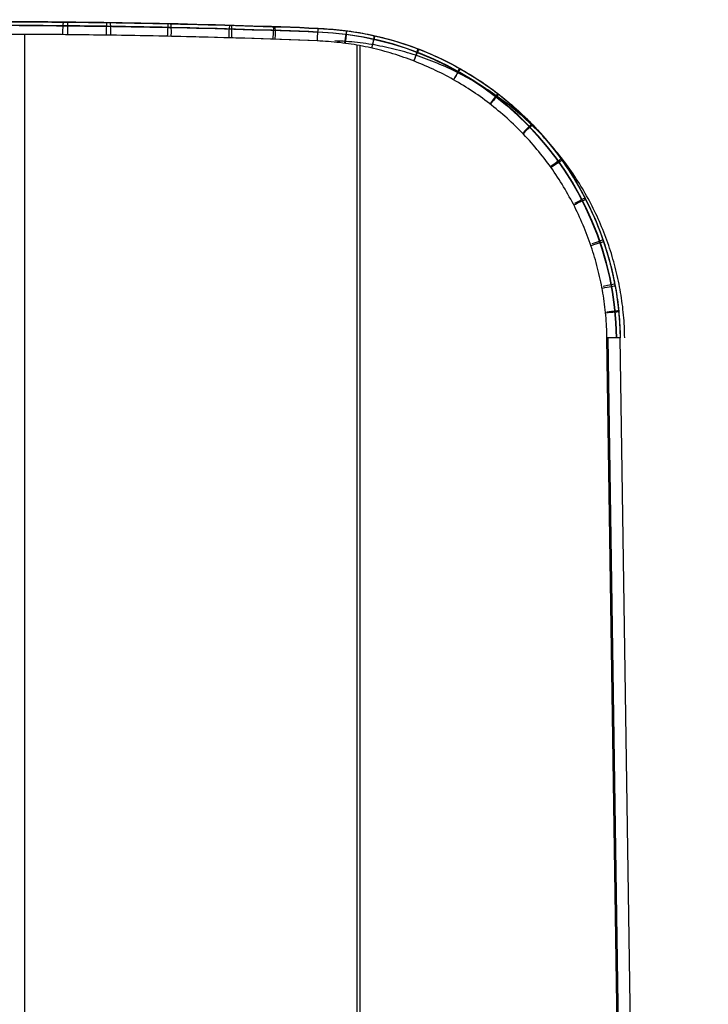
# Model space of a CAD drawing. Extents: x -19 to 1160, y -2382 to -1354.
# Tile 61 of 69: x 574 to 629, y -1432 to -1354. Entities that reach past the tile are written whole.
import ezdxf

# ---------------------------------------------------------------- set-up
doc = ezdxf.new("R2010")
doc.units = 0
doc.layers.add('1', color=7, linetype='CONTINUOUS')

msp = doc.modelspace()

# ---------------------------------------------------------------- linework, layer by layer
at = {"layer": '1', "color": 7}
for p, q in [((574.72, -1844.471, 55.204), (574.72, -1354.978, 55.204)), ((598.027, -1354.498, 57.424), (598.027, -1354.498, 64.434)), ((601.116, -1849.471, 65.599), (601.116, -1355.834, 65.599)), ((601.366, -1844.471, 56.6), (601.366, -1355.853, 56.6)), ((627.982, -1849.471, 67.007), (620.975, -1379.12, 66.64)), ((628.035, -1849.471, 67.009), (621.027, -1379.119, 66.642)), ((628.012, -1844.471, 57.997), (621.08, -1379.12, 57.633)), ((622.026, -1379.105, 65.642), (622.027, -1379.105, 58.632)), ((629.035, -1849.456, 66.009), (622.026, -1379.105, 65.642)), ((628.96, -1844.456, 58.995), (622.027, -1379.105, 58.632)), ((629.035, -1849.456, 66.009), (622.027, -1379.105, 65.642)), ((622.027, -1379.105, 58.684), (622.027, -1379.105, 58.632))]:
    msp.add_line(p, q, dxfattribs=at)
at = {"layer": '1', "color": 7, "extrusion": (0.998456, -0.00726, 0.055068)}
msp.add_lwpolyline([(-1350.764, 22.93), (-1350.739, 22.929), (-1350.714, 22.929), (-1350.69, 22.93), (-1350.666, 22.931), (-1350.643, 22.933), (-1350.619, 22.935), (-1350.596, 22.938), (-1350.574, 22.941), (-1350.551, 22.944), (-1350.529, 22.948), (-1350.507, 22.953), (-1350.486, 22.958), (-1350.464, 22.964), (-1350.443, 22.97), (-1350.423, 22.977), (-1350.402, 22.984), (-1350.382, 22.992), (-1350.362, 23), (-1350.343, 23.009), (-1350.324, 23.018), (-1350.305, 23.028), (-1350.286, 23.038), (-1350.268, 23.049), (-1350.25, 23.06), (-1350.232, 23.072), (-1350.214, 23.085), (-1350.197, 23.097), (-1350.18, 23.111), (-1350.164, 23.125), (-1350.147, 23.139), (-1350.131, 23.154), (-1350.115, 23.169), (-1350.1, 23.185), (-1350.085, 23.201), (-1350.07, 23.218), (-1350.055, 23.236), (-1350.041, 23.254), (-1350.027, 23.272), (-1350.013, 23.291), (-1350, 23.31), (-1349.987, 23.33), (-1349.974, 23.351), (-1349.961, 23.372), (-1349.949, 23.393), (-1349.937, 23.415), (-1349.925, 23.438), (-1349.914, 23.461), (-1349.903, 23.484), (-1349.892, 23.508), (-1349.881, 23.533), (-1349.861, 23.584), (-1349.842, 23.636), (-1349.824, 23.691), (-1349.807, 23.748), (-1349.792, 23.806), (-1349.777, 23.867), (-1349.764, 23.93)], dxfattribs=at)
at = {"layer": '1', "color": 7, "extrusion": (0.994581, 0.079478, -0.067018)}
msp.add_lwpolyline([(-1397.831, 90.016), (-1397.841, 89.955), (-1397.853, 89.896), (-1397.866, 89.839), (-1397.88, 89.783), (-1397.896, 89.73), (-1397.913, 89.679), (-1397.922, 89.654), (-1397.931, 89.629), (-1397.941, 89.605), (-1397.951, 89.582), (-1397.961, 89.559), (-1397.972, 89.536), (-1397.983, 89.514), (-1397.994, 89.492), (-1398.006, 89.471), (-1398.018, 89.451), (-1398.031, 89.43), (-1398.043, 89.411), (-1398.056, 89.392), (-1398.07, 89.373), (-1398.083, 89.355), (-1398.097, 89.337), (-1398.112, 89.319), (-1398.127, 89.303), (-1398.142, 89.286), (-1398.157, 89.27), (-1398.173, 89.255), (-1398.189, 89.24), (-1398.205, 89.226), (-1398.222, 89.212), (-1398.239, 89.198), (-1398.256, 89.185), (-1398.274, 89.173), (-1398.292, 89.161), (-1398.311, 89.149), (-1398.329, 89.138), (-1398.349, 89.127), (-1398.368, 89.117), (-1398.388, 89.107), (-1398.408, 89.098), (-1398.428, 89.09), (-1398.449, 89.081), (-1398.47, 89.074), (-1398.492, 89.066), (-1398.513, 89.06), (-1398.535, 89.053), (-1398.558, 89.047), (-1398.581, 89.042), (-1398.604, 89.037), (-1398.627, 89.033), (-1398.651, 89.029), (-1398.675, 89.025), (-1398.699, 89.022), (-1398.724, 89.02), (-1398.749, 89.018), (-1398.775, 89.016), (-1398.801, 89.015), (-1398.827, 89.015)], dxfattribs=at)
at = {"layer": '1', "color": 7, "extrusion": (-0.052336, -1.97506e-08, 0.99863)}
msp.add_lwpolyline([(1379.12, 623.244), (1378.893, 623.241), (1378.665, 623.235), (1378.438, 623.227), (1378.211, 623.217), (1377.984, 623.204), (1377.758, 623.19), (1377.531, 623.173), (1377.305, 623.154), (1377.079, 623.132), (1376.853, 623.109), (1376.628, 623.083), (1376.403, 623.055), (1376.178, 623.025), (1375.953, 622.992), (1375.729, 622.958), (1375.505, 622.921), (1375.281, 622.882), (1375.058, 622.841), (1374.835, 622.798), (1374.613, 622.752), (1374.391, 622.705), (1374.17, 622.655), (1373.949, 622.604), (1373.728, 622.55), (1373.508, 622.494), (1373.289, 622.436), (1373.07, 622.376), (1372.852, 622.313), (1372.634, 622.249), (1372.417, 622.183), (1372.2, 622.114), (1371.984, 622.044), (1371.769, 621.971), (1371.555, 621.897), (1371.341, 621.82), (1371.128, 621.742), (1370.915, 621.661), (1370.704, 621.578), (1370.493, 621.494), (1370.283, 621.407), (1370.073, 621.319), (1369.865, 621.228), (1369.657, 621.136), (1369.45, 621.041), (1369.245, 620.945), (1369.039, 620.846), (1368.835, 620.746), (1368.632, 620.643), (1368.43, 620.539), (1368.229, 620.433), (1368.028, 620.325), (1367.829, 620.215), (1367.631, 620.103), (1367.433, 619.99), (1367.237, 619.874), (1367.042, 619.756), (1366.848, 619.637), (1366.655, 619.516), (1366.463, 619.393), (1366.273, 619.268), (1366.083, 619.141), (1365.895, 619.013), (1365.707, 618.882), (1365.522, 618.75), (1365.337, 618.616), (1365.153, 618.48), (1364.971, 618.342), (1364.79, 618.203), (1364.611, 618.062), (1364.432, 617.919), (1364.255, 617.775), (1364.08, 617.628), (1363.906, 617.48), (1363.733, 617.331), (1363.561, 617.18), (1363.391, 617.027), (1363.222, 616.872), (1363.055, 616.716), (1362.89, 616.559), (1362.725, 616.4), (1362.563, 616.239), (1362.401, 616.077), (1362.242, 615.913), (1362.083, 615.747), (1361.927, 615.581), (1361.772, 615.413), (1361.618, 615.243), (1361.467, 615.072), (1361.316, 614.899), (1361.168, 614.725), (1361.021, 614.55), (1360.876, 614.374), (1360.732, 614.196), (1360.591, 614.016), (1360.451, 613.836), (1360.312, 613.654), (1360.176, 613.471), (1360.041, 613.286), (1359.908, 613.1), (1359.777, 612.914), (1359.647, 612.725), (1359.52, 612.536), (1359.394, 612.346), (1359.27, 612.154), (1359.148, 611.961), (1359.028, 611.767), (1358.909, 611.572), (1358.792, 611.376), (1358.678, 611.179), (1358.565, 610.981), (1358.454, 610.782), (1358.345, 610.582), (1358.238, 610.381), (1358.132, 610.179), (1358.029, 609.976), (1357.927, 609.772), (1357.828, 609.567), (1357.73, 609.361), (1357.635, 609.155), (1357.541, 608.947), (1357.449, 608.739), (1357.36, 608.53), (1357.272, 608.32), (1357.186, 608.109), (1357.102, 607.898), (1357.021, 607.686), (1356.941, 607.473), (1356.863, 607.26), (1356.788, 607.045), (1356.714, 606.83), (1356.642, 606.615), (1356.573, 606.399), (1356.505, 606.182), (1356.44, 605.965), (1356.377, 605.747), (1356.315, 605.529), (1356.256, 605.31), (1356.199, 605.09), (1356.144, 604.87), (1356.092, 604.65), (1356.041, 604.429), (1355.993, 604.208), (1355.946, 603.986), (1355.902, 603.764), (1355.86, 603.542), (1355.82, 603.319), (1355.783, 603.096), (1355.747, 602.872), (1355.714, 602.648), (1355.683, 602.424), (1355.654, 602.2), (1355.628, 601.975), (1355.603, 601.751), (1355.581, 601.526), (1355.561, 601.301), (1355.544, 601.075), (1355.529, 600.85), (1355.516, 600.624), (1355.505, 600.398), (1355.496, 600.173)], dxfattribs=at)
at = {"layer": '1', "color": 7}
for points in [[(598.027, -1354.498, 57.424), (598.262, -1354.507, 57.436), (598.497, -1354.519, 57.448), (598.733, -1354.533, 57.46), (598.967, -1354.549, 57.472), (599.202, -1354.567, 57.484), (599.437, -1354.588, 57.496), (599.671, -1354.612, 57.508), (599.905, -1354.637, 57.52), (600.139, -1354.665, 57.532), (600.373, -1354.695, 57.544), (600.607, -1354.728, 57.556), (600.84, -1354.763, 57.568), (601.073, -1354.8, 57.579), (601.305, -1354.839, 57.591), (601.538, -1354.881, 57.603), (601.769, -1354.924, 57.615), (602.001, -1354.97, 57.626), (602.232, -1355.019, 57.638), (602.463, -1355.069, 57.65), (602.693, -1355.122, 57.661), (602.923, -1355.177, 57.673), (603.152, -1355.234, 57.684), (603.381, -1355.294, 57.696), (603.609, -1355.355, 57.707), (603.836, -1355.419, 57.719), (604.063, -1355.485, 57.73), (604.29, -1355.553, 57.742), (604.516, -1355.623, 57.753), (604.741, -1355.695, 57.764), (604.966, -1355.77, 57.776), (605.19, -1355.846, 57.787), (605.413, -1355.925, 57.798), (605.635, -1356.006, 57.809), (605.857, -1356.089, 57.82), (606.078, -1356.174, 57.831), (606.299, -1356.261, 57.842), (606.518, -1356.35, 57.853), (606.737, -1356.441, 57.864), (606.955, -1356.534, 57.875), (607.171, -1356.629, 57.886), (607.388, -1356.727, 57.897), (607.603, -1356.826, 57.908), (607.817, -1356.928, 57.918), (608.03, -1357.031, 57.929), (608.243, -1357.136, 57.94), (608.454, -1357.244, 57.95), (608.665, -1357.353, 57.961), (608.874, -1357.464, 57.971), (609.082, -1357.578, 57.982), (609.29, -1357.693, 57.992), (609.496, -1357.81, 58.002), (609.701, -1357.929, 58.013), (609.905, -1358.05, 58.023), (610.108, -1358.173, 58.033), (610.31, -1358.298, 58.043), (610.51, -1358.425, 58.053), (610.71, -1358.554, 58.063), (610.908, -1358.684, 58.073), (611.105, -1358.817, 58.083), (611.3, -1358.951, 58.093), (611.494, -1359.087, 58.102), (611.687, -1359.226, 58.112), (611.879, -1359.365, 58.121), (612.069, -1359.507, 58.131), (612.258, -1359.651, 58.14), (612.446, -1359.796, 58.15), (612.632, -1359.944, 58.159), (612.817, -1360.093, 58.168), (613, -1360.243, 58.178), (613.182, -1360.396, 58.187), (613.363, -1360.55, 58.196), (613.542, -1360.706, 58.205), (613.719, -1360.864, 58.214), (613.895, -1361.023, 58.222), (614.07, -1361.184, 58.231), (614.243, -1361.347, 58.24), (614.414, -1361.511, 58.248), (614.584, -1361.677, 58.257), (614.752, -1361.844, 58.265), (614.919, -1362.013, 58.274), (615.084, -1362.184, 58.282), (615.247, -1362.356, 58.29), (615.409, -1362.53, 58.298), (615.569, -1362.705, 58.306), (615.727, -1362.882, 58.314), (615.884, -1363.06, 58.322), (616.039, -1363.24, 58.33), (616.193, -1363.421, 58.338), (616.344, -1363.604, 58.345), (616.494, -1363.788, 58.353), (616.642, -1363.973, 58.36), (616.788, -1364.16, 58.368), (616.933, -1364.348, 58.375), (617.075, -1364.538, 58.382), (617.216, -1364.729, 58.389), (617.355, -1364.921, 58.396), (617.492, -1365.115, 58.403), (617.627, -1365.309, 58.41), (617.761, -1365.506, 58.416), (617.892, -1365.703, 58.423), (618.022, -1365.901, 58.43), (618.15, -1366.101, 58.436), (618.275, -1366.302, 58.442), (618.399, -1366.504, 58.449), (618.521, -1366.708, 58.455), (618.641, -1366.912, 58.461), (618.759, -1367.118, 58.467), (618.875, -1367.324, 58.472), (618.989, -1367.532, 58.478), (619.102, -1367.741, 58.484), (619.212, -1367.951, 58.489), (619.32, -1368.161, 58.495), (619.426, -1368.373, 58.5), (619.53, -1368.586, 58.505), (619.633, -1368.8, 58.511), (619.733, -1369.015, 58.516), (619.831, -1369.23, 58.521), (619.927, -1369.447, 58.525), (620.021, -1369.664, 58.53), (620.114, -1369.883, 58.535), (620.204, -1370.102, 58.539), (620.292, -1370.322, 58.544), (620.377, -1370.542, 58.548), (620.461, -1370.764, 58.552), (620.543, -1370.986, 58.556), (620.623, -1371.209, 58.56), (620.7, -1371.433, 58.564), (620.776, -1371.658, 58.568), (620.849, -1371.883, 58.572), (620.92, -1372.109, 58.575), (620.989, -1372.336, 58.579), (621.056, -1372.563, 58.582), (621.121, -1372.791, 58.586), (621.183, -1373.019, 58.589), (621.244, -1373.248, 58.592), (621.302, -1373.477, 58.595), (621.358, -1373.708, 58.598), (621.412, -1373.938, 58.6), (621.464, -1374.169, 58.603), (621.513, -1374.401, 58.605), (621.56, -1374.633, 58.608), (621.606, -1374.865, 58.61), (621.648, -1375.098, 58.612), (621.689, -1375.332, 58.614), (621.727, -1375.565, 58.616), (621.763, -1375.8, 58.618), (621.797, -1376.034, 58.62), (621.829, -1376.269, 58.622), (621.858, -1376.504, 58.623), (621.885, -1376.739, 58.624), (621.91, -1376.975, 58.626), (621.932, -1377.211, 58.627), (621.952, -1377.447, 58.628), (621.97, -1377.683, 58.629), (621.985, -1377.92, 58.63), (621.998, -1378.156, 58.63), (622.009, -1378.393, 58.631), (622.017, -1378.63, 58.631), (622.024, -1378.867, 58.632), (622.027, -1379.105, 58.632)], [(598.027, -1354.498, 64.434), (598.265, -1354.508, 64.446), (598.503, -1354.52, 64.458), (598.74, -1354.534, 64.47), (598.977, -1354.551, 64.482), (599.214, -1354.57, 64.494), (599.451, -1354.591, 64.506), (599.688, -1354.615, 64.518), (599.924, -1354.641, 64.53), (600.16, -1354.67, 64.541), (600.395, -1354.7, 64.553), (600.631, -1354.733, 64.565), (600.865, -1354.768, 64.577), (601.1, -1354.806, 64.589), (601.334, -1354.846, 64.6), (601.568, -1354.888, 64.612), (601.801, -1354.932, 64.624), (602.034, -1354.979, 64.636), (602.266, -1355.028, 64.647), (602.498, -1355.079, 64.659), (602.729, -1355.132, 64.671), (602.96, -1355.187, 64.682), (603.19, -1355.245, 64.694), (603.42, -1355.305, 64.705), (603.649, -1355.367, 64.717), (603.877, -1355.431, 64.728), (604.105, -1355.497, 64.74), (604.332, -1355.566, 64.751), (604.559, -1355.637, 64.763), (604.785, -1355.71, 64.774), (605.01, -1355.785, 64.785), (605.234, -1355.862, 64.797), (605.458, -1355.941, 64.808), (605.681, -1356.022, 64.819), (605.903, -1356.106, 64.83), (606.125, -1356.191, 64.841), (606.345, -1356.279, 64.853), (606.565, -1356.368, 64.864), (606.784, -1356.46, 64.875), (607.002, -1356.554, 64.886), (607.219, -1356.65, 64.896), (607.435, -1356.748, 64.907), (607.65, -1356.847, 64.918), (607.865, -1356.949, 64.929), (608.078, -1357.053, 64.94), (608.291, -1357.159, 64.95), (608.502, -1357.267, 64.961), (608.712, -1357.377, 64.972), (608.922, -1357.489, 64.982), (609.13, -1357.603, 64.993), (609.337, -1357.719, 65.003), (609.543, -1357.837, 65.013), (609.748, -1357.956, 65.024), (609.952, -1358.078, 65.034), (610.155, -1358.202, 65.044), (610.357, -1358.327, 65.054), (610.557, -1358.455, 65.064), (610.756, -1358.584, 65.074), (610.954, -1358.715, 65.084), (611.151, -1358.848, 65.094), (611.346, -1358.983, 65.104), (611.54, -1359.12, 65.114), (611.733, -1359.259, 65.124), (611.925, -1359.4, 65.133), (612.115, -1359.542, 65.143), (612.304, -1359.686, 65.152), (612.491, -1359.832, 65.162), (612.678, -1359.98, 65.171), (612.862, -1360.13, 65.18), (613.045, -1360.281, 65.19), (613.227, -1360.435, 65.199), (613.408, -1360.59, 65.208), (613.587, -1360.746, 65.217), (613.764, -1360.905, 65.226), (613.94, -1361.065, 65.235), (614.114, -1361.226, 65.243), (614.287, -1361.39, 65.252), (614.458, -1361.555, 65.261), (614.628, -1361.721, 65.269), (614.796, -1361.889, 65.278), (614.963, -1362.059, 65.286), (615.128, -1362.231, 65.294), (615.291, -1362.404, 65.303), (615.453, -1362.578, 65.311), (615.613, -1362.754, 65.319), (615.771, -1362.932, 65.327), (615.927, -1363.111, 65.335), (616.082, -1363.291, 65.342), (616.235, -1363.473, 65.35), (616.387, -1363.656, 65.358), (616.536, -1363.841, 65.365), (616.684, -1364.027, 65.373), (616.83, -1364.215, 65.38), (616.975, -1364.404, 65.387), (617.117, -1364.594, 65.395), (617.257, -1364.786, 65.402), (617.396, -1364.979, 65.409), (617.533, -1365.173, 65.415), (617.668, -1365.369, 65.422), (617.801, -1365.566, 65.429), (617.932, -1365.764, 65.435), (618.061, -1365.963, 65.442), (618.188, -1366.164, 65.448), (618.314, -1366.366, 65.455), (618.437, -1366.569, 65.461), (618.559, -1366.773, 65.467), (618.678, -1366.978, 65.473), (618.796, -1367.184, 65.479), (618.911, -1367.391, 65.485), (619.025, -1367.6, 65.49), (619.136, -1367.809, 65.496), (619.246, -1368.019, 65.502), (619.354, -1368.231, 65.507), (619.459, -1368.443, 65.512), (619.563, -1368.656, 65.518), (619.665, -1368.87, 65.523), (619.764, -1369.086, 65.528), (619.862, -1369.301, 65.533), (619.957, -1369.518, 65.537), (620.051, -1369.736, 65.542), (620.142, -1369.954, 65.547), (620.232, -1370.174, 65.551), (620.319, -1370.394, 65.556), (620.404, -1370.614, 65.56), (620.487, -1370.836, 65.564), (620.568, -1371.058, 65.568), (620.647, -1371.281, 65.572), (620.724, -1371.504, 65.576), (620.799, -1371.728, 65.58), (620.871, -1371.953, 65.583), (620.942, -1372.178, 65.587), (621.01, -1372.404, 65.59), (621.076, -1372.631, 65.594), (621.14, -1372.858, 65.597), (621.202, -1373.085, 65.6), (621.262, -1373.313, 65.603), (621.319, -1373.542, 65.606), (621.374, -1373.77, 65.609), (621.428, -1374, 65.611), (621.478, -1374.229, 65.614), (621.527, -1374.459, 65.616), (621.574, -1374.69, 65.619), (621.618, -1374.921, 65.621), (621.66, -1375.152, 65.623), (621.7, -1375.383, 65.625), (621.737, -1375.614, 65.627), (621.773, -1375.846, 65.629), (621.806, -1376.078, 65.63), (621.837, -1376.31, 65.632), (621.865, -1376.543, 65.633), (621.891, -1376.775, 65.635), (621.915, -1377.008, 65.636), (621.937, -1377.241, 65.637), (621.956, -1377.474, 65.638), (621.973, -1377.707, 65.639), (621.988, -1377.94, 65.64), (622, -1378.173, 65.64), (622.01, -1378.406, 65.641), (622.018, -1378.639, 65.641), (622.023, -1378.872, 65.641), (622.026, -1379.105, 65.642)], [(620.975, -1379.12, 66.64), (620.972, -1378.897, 66.64), (620.966, -1378.674, 66.64), (620.958, -1378.451, 66.639), (620.948, -1378.227, 66.639), (620.936, -1378.004, 66.638), (620.922, -1377.781, 66.637), (620.905, -1377.558, 66.637), (620.887, -1377.335, 66.636), (620.866, -1377.112, 66.634), (620.843, -1376.889, 66.633), (620.817, -1376.667, 66.632), (620.79, -1376.444, 66.63), (620.76, -1376.222, 66.629), (620.729, -1375.999, 66.627), (620.695, -1375.777, 66.625), (620.659, -1375.555, 66.624), (620.621, -1375.334, 66.622), (620.58, -1375.113, 66.619), (620.538, -1374.891, 66.617), (620.493, -1374.671, 66.615), (620.447, -1374.45, 66.612), (620.398, -1374.23, 66.61), (620.347, -1374.011, 66.607), (620.294, -1373.791, 66.604), (620.24, -1373.572, 66.602), (620.183, -1373.354, 66.599), (620.123, -1373.136, 66.596), (620.062, -1372.918, 66.592), (619.999, -1372.701, 66.589), (619.934, -1372.484, 66.586), (619.866, -1372.268, 66.582), (619.797, -1372.053, 66.578), (619.726, -1371.838, 66.575), (619.652, -1371.624, 66.571), (619.577, -1371.41, 66.567), (619.499, -1371.197, 66.563), (619.42, -1370.984, 66.559), (619.338, -1370.773, 66.554), (619.255, -1370.562, 66.55), (619.169, -1370.351, 66.546), (619.082, -1370.142, 66.541), (618.992, -1369.933, 66.536), (618.901, -1369.725, 66.531), (618.808, -1369.517, 66.527), (618.712, -1369.311, 66.522), (618.615, -1369.105, 66.516), (618.516, -1368.9, 66.511), (618.415, -1368.697, 66.506), (618.311, -1368.494, 66.501), (618.206, -1368.291, 66.495), (618.099, -1368.09, 66.489), (617.99, -1367.89, 66.484), (617.88, -1367.691, 66.478), (617.767, -1367.493, 66.472), (617.652, -1367.296, 66.466), (617.536, -1367.1, 66.46), (617.417, -1366.905, 66.454), (617.297, -1366.711, 66.447), (617.175, -1366.518, 66.441), (617.051, -1366.326, 66.434), (616.925, -1366.135, 66.428), (616.797, -1365.946, 66.421), (616.667, -1365.758, 66.414), (616.536, -1365.571, 66.408), (616.403, -1365.385, 66.401), (616.267, -1365.201, 66.393), (616.131, -1365.017, 66.386), (615.992, -1364.835, 66.379), (615.851, -1364.655, 66.372), (615.709, -1364.475, 66.364), (615.565, -1364.297, 66.357), (615.419, -1364.121, 66.349), (615.272, -1363.946, 66.341), (615.123, -1363.772, 66.333), (614.972, -1363.599, 66.326), (614.819, -1363.428, 66.318), (614.665, -1363.259, 66.309), (614.51, -1363.09, 66.301), (614.352, -1362.924, 66.293), (614.194, -1362.759, 66.285), (614.033, -1362.595, 66.276), (613.871, -1362.433, 66.268), (613.708, -1362.272, 66.259), (613.543, -1362.113, 66.251), (613.376, -1361.956, 66.242), (613.208, -1361.8, 66.233), (613.039, -1361.646, 66.224), (612.868, -1361.493, 66.215), (612.696, -1361.342, 66.206), (612.522, -1361.193, 66.197), (612.347, -1361.046, 66.188), (612.17, -1360.9, 66.179), (611.993, -1360.756, 66.169), (611.813, -1360.613, 66.16), (611.633, -1360.473, 66.151), (611.451, -1360.334, 66.141), (611.268, -1360.197, 66.131), (611.084, -1360.062, 66.122), (610.898, -1359.928, 66.112), (610.711, -1359.797, 66.102), (610.523, -1359.667, 66.092), (610.334, -1359.539, 66.083), (610.144, -1359.413, 66.073), (609.952, -1359.289, 66.062), (609.76, -1359.166, 66.052), (609.566, -1359.046, 66.042), (609.371, -1358.927, 66.032), (609.175, -1358.81, 66.022), (608.978, -1358.695, 66.011), (608.78, -1358.582, 66.001), (608.581, -1358.471, 65.991), (608.381, -1358.362, 65.98), (608.179, -1358.255, 65.97), (607.977, -1358.149, 65.959), (607.774, -1358.046, 65.948), (607.57, -1357.944, 65.938), (607.365, -1357.845, 65.927), (607.159, -1357.747, 65.916), (606.953, -1357.651, 65.905), (606.745, -1357.558, 65.894), (606.537, -1357.466, 65.883), (606.327, -1357.376, 65.873), (606.117, -1357.288, 65.862), (605.906, -1357.202, 65.85), (605.695, -1357.118, 65.839), (605.482, -1357.037, 65.828), (605.269, -1356.957, 65.817), (605.055, -1356.879, 65.806), (604.841, -1356.803, 65.795), (604.625, -1356.729, 65.783), (604.409, -1356.658, 65.772), (604.193, -1356.588, 65.761), (603.975, -1356.52, 65.749), (603.758, -1356.455, 65.738), (603.539, -1356.391, 65.726), (603.32, -1356.33, 65.715), (603.1, -1356.271, 65.703), (602.88, -1356.213, 65.692), (602.66, -1356.158, 65.68), (602.438, -1356.105, 65.669), (602.217, -1356.054, 65.657), (601.994, -1356.005, 65.645), (601.772, -1355.959, 65.634), (601.549, -1355.914, 65.622), (601.325, -1355.872, 65.61), (601.101, -1355.831, 65.599), (600.877, -1355.793, 65.587), (600.652, -1355.757, 65.575), (600.428, -1355.723, 65.563), (600.202, -1355.692, 65.552), (599.977, -1355.662, 65.54), (599.751, -1355.635, 65.528), (599.524, -1355.61, 65.516), (599.298, -1355.587, 65.504), (599.071, -1355.566, 65.492), (598.844, -1355.548, 65.48), (598.617, -1355.532, 65.468), (598.39, -1355.518, 65.457), (598.163, -1355.506, 65.445), (597.935, -1355.496, 65.433)]]:
    msp.add_polyline3d(points, dxfattribs=at)
at = {"layer": '1', "color": 7, "extrusion": (0, 0, -1)}
for centre, radius, start, end in [((-571.681, -2014.471, -57.074), 660.5, 87.713965, 91.705077), ((-597.03, -1379.477, -61.533), 25, 92.28603, 179.14646)]:
    msp.add_arc(centre, radius, start, end, dxfattribs=at)
at = {"layer": '1', "color": 7, "extrusion": (-0.010501, -0.991873, 0.126798)}
msp.add_arc((593.754, -205.615, 1344.066), 90.59, 93.02415, 112.11906, dxfattribs=at)
at = {"layer": '1', "color": 7, "extrusion": (-0.010553, -0.991798, 0.127378)}
msp.add_arc((593.81, -206.136, 1344.163), 89.596, 93.02363, 112.17308, dxfattribs=at)
at = {"layer": '1', "color": 7, "extrusion": (0.052336, 7.2925e-12, -0.99863)}
msp.add_arc((-2016.28, 574.198, -33.756), 662.017, 0.227372, 2.282905, dxfattribs=at)
at = {"layer": '1', "color": 7, "extrusion": (-0.052264, 6.36439e-07, 0.998633)}
msp.add_arc((2016.271, 574.186, 33.09), 662.306, 177.714851, 179.77039, dxfattribs=at)
at = {"layer": '1', "color": 7, "extrusion": (0.052258, 3.95127e-06, -0.998634)}
msp.add_arc((-2016.321, 573.653, -26.1), 662.306, 0.265516, 2.289271, dxfattribs=at)
at = {"layer": '1', "color": 7, "extrusion": (-0.052336, 3.0486e-12, 0.99863)}
msp.add_arc((2016.28, 573.831, 25.342), 662.016, 177.721045, 179.740844, dxfattribs=at)
at = {"layer": '1', "color": 7, "extrusion": (0.998587, -0.009205, 0.052334)}
msp.add_arc((-1349.616, 32.398, 592.733), 1, 0.0013, 90.02763, dxfattribs=at)
at = {"layer": '1', "color": 7, "extrusion": (-0.998583, 0.009667, -0.052334)}
msp.add_arc((1349.343, 25.366, -593.295), 1, 180.00068, 269.97096, dxfattribs=at)
at = {"layer": '1', "color": 7, "extrusion": (0.998525, -0.014441, 0.05233)}
msp.add_arc((-1346.494, 32.03, 603.255), 1, 0.00262, 90.04334, dxfattribs=at)
at = {"layer": '1', "color": 7, "extrusion": (-0.99852, 0.014811, -0.05233)}
msp.add_arc((1346.271, 25.005, -603.63), 1, 180.00055, 269.95551, dxfattribs=at)
at = {"layer": '1', "color": 7, "extrusion": (0.998392, -0.021822, 0.052323)}
msp.add_arc((-1341.998, 31.515, 618.059), 1, 0.00448, 90.06549, dxfattribs=at)
at = {"layer": '1', "color": 7, "extrusion": (-0.998386, 0.022099, -0.052323)}
msp.add_arc((1341.827, 24.495, -618.248), 1, 180.00039, 269.93362, dxfattribs=at)
at = {"layer": '1', "color": 7, "extrusion": (0.998204, -0.029201, 0.052314)}
msp.add_arc((-1337.393, 31.003, 632.831), 1, 0.00634, 90.08763, dxfattribs=at)
at = {"layer": '1', "color": 7, "extrusion": (-0.998198, 0.029386, -0.052313)}
msp.add_arc((1337.276, 23.99, -632.834), 1, 180.00022, 269.91174, dxfattribs=at)
at = {"layer": '1', "color": 7, "extrusion": (-0.010601, -0.991727, 0.127927)}
msp.add_arc((593.889, -206.973, 1344.738), 89.305, 93.02827, 112.15758, dxfattribs=at)
at = {"layer": '1', "color": 7, "extrusion": (-0.052336, -2.83626e-11, 0.99863)}
msp.add_arc((2016.28, 574.198, 34.05), 661.309, 177.717098, 179.772631, dxfattribs=at)
at = {"layer": '1', "color": 7, "extrusion": (-0.052342, 1.41404e-07, 0.998629)}
msp.add_arc((2016.279, 573.836, 25.045), 661.309, 177.717251, 179.740999, dxfattribs=at)
at = {"layer": '1', "color": 7, "extrusion": (0.998034, -0.034518, 0.052305)}
msp.add_arc((-1334.007, 30.636, 643.453), 1, 0.00767, 90.10359, dxfattribs=at)
at = {"layer": '1', "color": 7, "extrusion": (-0.998031, 0.03461, -0.052305)}
msp.add_arc((1333.948, 23.63, -643.271), 1, 180.00011, 269.89605, dxfattribs=at)
at = {"layer": '1', "color": 7, "extrusion": (0.997837, -0.039837, 0.052298)}
msp.add_arc((-1330.564, 30.269, 654.062), 1, 0.02058, 90.03836, dxfattribs=at)
at = {"layer": '1', "color": 7, "extrusion": (0.052336, -2.33935e-14, -0.99863)}
msp.add_arc((-1379.491, 599.601, -33.74), 24.736, 2.24118, 89.11483, dxfattribs=at)
at = {"layer": '1', "color": 7, "extrusion": (-0.052336, -2.45738e-13, 0.99863)}
msp.add_arc((1379.491, 599.235, 25.34), 24.717, 90.88493, 177.86508, dxfattribs=at)
at = {"layer": '1', "color": 7, "extrusion": (0.990059, -0.130735, 0.051887)}
msp.add_arc((-1265.448, 24.38, 774.79), 1, 359.9828, 90.19729, dxfattribs=at)
at = {"layer": '1', "color": 7, "extrusion": (-0.990321, 0.12873, -0.051901)}
msp.add_arc((1267.009, 17.502, -771.818), 1, 179.91546, 268.99632, dxfattribs=at)
at = {"layer": '1', "color": 7, "extrusion": (-0.974914, 0.216637, -0.051093)}
msp.add_arc((1193.123, 12.505, -883.844), 1, 179.87322, 268.78306, dxfattribs=at)
at = {"layer": '1', "color": 7, "extrusion": (0.974032, -0.220583, 0.051047)}
msp.add_arc((-1189.542, 19.301, 889.116), 1, 359.98187, 90.45203, dxfattribs=at)
at = {"layer": '1', "color": 7, "extrusion": (0.931641, -0.360084, 0.048825)}
msp.add_arc((-1047.475, 13.288, 1056.111), 1, 359.98425, 90.91788, dxfattribs=at)
at = {"layer": '1', "color": 7, "extrusion": (-0.93318, 0.356067, -0.048906)}
msp.add_arc((1052.006, 6.423, -1051.15), 1, 179.87075, 269.06339, dxfattribs=at)
at = {"layer": '1', "color": 7, "extrusion": (0.869442, -0.491929, 0.045566)}
msp.add_arc((-882.621, 10.306, 1200.649), 1, 359.99011, 91.40181, dxfattribs=at)
at = {"layer": '1', "color": 7, "extrusion": (-0.871672, 0.487955, -0.045682)}
msp.add_arc((888.08, 3.347, -1196.187), 1, 179.92082, 269.23692, dxfattribs=at)
at = {"layer": '1', "color": 7, "extrusion": (0.788764, -0.613305, 0.041337)}
msp.add_arc((-698.538, 10.614, 1319.649), 1, 359.99511, 91.87169, dxfattribs=at)
at = {"layer": '1', "color": 7, "extrusion": (-0.791764, 0.609416, -0.041495)}
msp.add_arc((705.009, 3.546, -1315.795), 1, 179.98454, 269.14354, dxfattribs=at)
at = {"layer": '1', "color": 7, "extrusion": (-0.695037, 0.71805, -0.036425)}
msp.add_arc((506.442, 7.01, -1407.615), 1, 180.02636, 268.84003, dxfattribs=at)
at = {"layer": '1', "color": 7, "extrusion": (0.691247, -0.72171, 0.036227)}
msp.add_arc((-499.02, 14.199, 1410.643), 1, 359.99864, 92.28765, dxfattribs=at)
at = {"layer": '1', "color": 7, "extrusion": (0.579068, -0.814714, 0.030348)}
msp.add_arc((-288.546, 20.759, 1471.586), 1, 0.01213, 92.65848, dxfattribs=at)
at = {"layer": '1', "color": 7, "extrusion": (-0.5836, 0.811465, -0.030585)}
msp.add_arc((296.745, 13.453, -1469.61), 1, 180.02804, 268.25188, dxfattribs=at)
at = {"layer": '1', "color": 7, "extrusion": (0.454513, -0.890422, 0.02382)}
msp.add_arc((-71.409, 29.753, 1501.234), 1, 0.0378, 92.9768, dxfattribs=at)
at = {"layer": '1', "color": 7, "extrusion": (-0.459746, 0.887724, -0.024094)}
msp.add_arc((80.241, 22.344, -1500.486), 1, 180.01155, 267.64368, dxfattribs=at)
at = {"layer": '1', "color": 7, "extrusion": (0.320104, -0.947234, 0.016776)}
msp.add_arc((147.969, 40.436, 1498.899), 1, 0.05612, 93.00196, dxfattribs=at)
at = {"layer": '1', "color": 7, "extrusion": (-0.326188, 0.94515, -0.017095)}
msp.add_arc((-138.331, 32.933, -1499.558), 1, 179.98822, 267.12756, dxfattribs=at)
at = {"layer": '1', "color": 7, "extrusion": (0.178766, -0.983847, 0.009369)}
msp.add_arc((364.797, 51.903, 1464.538), 1, 0.05246, 92.64175, dxfattribs=at)
at = {"layer": '1', "color": 7, "extrusion": (-0.185613, 0.982575, -0.009728)}
msp.add_arc((-354.594, 44.343, -1466.826), 1, 179.97208, 266.78097, dxfattribs=at)
at = {"layer": '1', "color": 7, "extrusion": (-0.100621, 0.994911, -0.005273)}
msp.add_arc((-479.193, 51.07, -1432.84), 1, 179.96968, 266.72074, dxfattribs=at)
at = {"layer": '1', "color": 7, "extrusion": (0.097155, -0.995256, 0.005092)}
msp.add_arc((484.18, 58.349, 1431.272), 1, 0.03417, 92.61115, dxfattribs=at)
at = {"layer": '1', "color": 7, "extrusion": (0.0149, -0.999889, 0.000777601)}
msp.add_arc((600.407, 64.56, 1388.27), 1.002, 0.10698, 92.84342, dxfattribs=at)
at = {"layer": '1', "color": 7, "extrusion": (-0.014896, 0.999889, -0.000780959)}
msp.add_arc((-600.415, 57.547, -1388.263), 1, 179.97838, 267.02195, dxfattribs=at)

doc.saveas('drawing.dxf')
